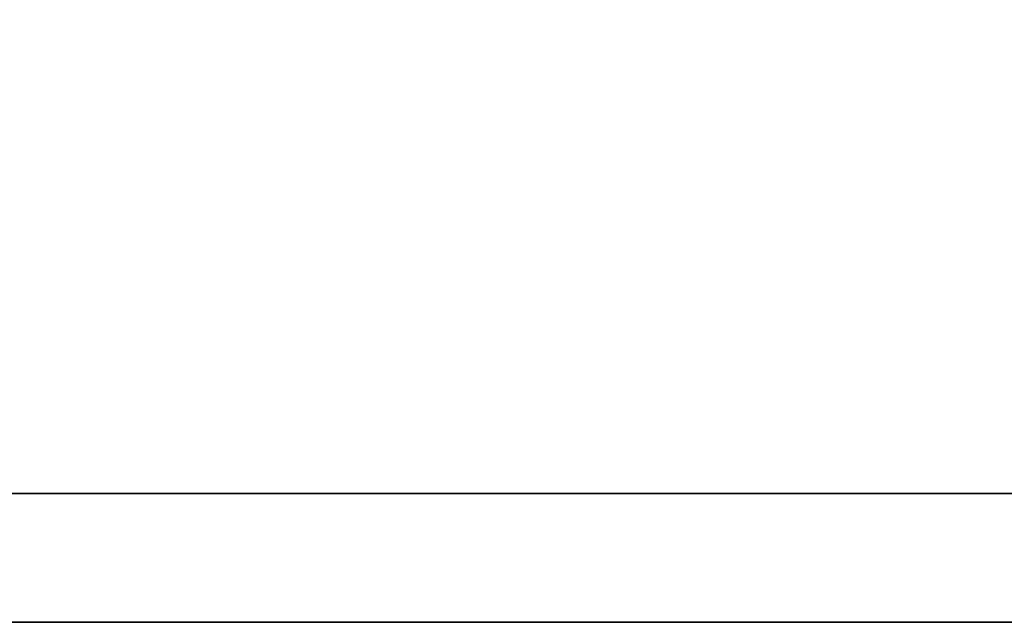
# Model space of a CAD drawing. Header units: millimetres. Extents: x 583 to 834, y 416 to 616.
# Tile 40 of 55: x 803.624 to 804.236, y 532.377 to 532.751. Entities that reach past the tile are written whole.
import ezdxf

# ---------------------------------------------------------------- set-up
doc = ezdxf.new("R2010")
doc.units = ezdxf.units.MM
doc.header["$LTSCALE"] = 0.1
doc.layers.add('CHA', color=7, linetype='CONTINUOUS')
doc.layers.add('layer 1', color=7, linetype='CONTINUOUS')

# ---------------------------------------------------------------- blocks, each defined once
blk = doc.blocks.new('TBI MOTION logo(完整正式版)')
at = {"layer": 'layer 1', "color": 22, "lineweight": 35}
blk.add_open_spline([(75.90875, -9.47875), (75.90875, -9.47875), (75.90875, -12.28625), (75.90875, -12.28625), (75.90875, -12.28625), (75.90875, -12.28625), (75.90875, -12.47875), (75.90875, -12.47875), (75.90875, -12.47875), (75.90875, -12.47875), (75.71625, -12.47875), (75.71625, -12.47875), (75.71625, -12.47875), (75.71625, -12.47875), (-88.32875, -12.47875), (-88.32875, -12.47875), (-88.32875, -12.47875), (-88.32875, -12.47875), (-88.32875, -13.29375), (-88.32875, -13.29375), (-88.32875, -13.29375), (-88.32875, -13.29375), (82.89125, -13.29375), (82.89125, -13.29375), (82.89125, -13.29375), (82.89125, -13.29375), (75.90875, -9.47875), (75.90875, -9.47875)], degree=3, knots=[0, 0, 0, 0, 0.1428571, 0.1428571, 0.1428571, 0.1428572, 0.2857143, 0.2857143, 0.2857143, 0.2857143, 0.4285714, 0.4285714, 0.4285714, 0.4285714, 0.5714286, 0.5714286, 0.5714286, 0.5714286, 0.7142857, 0.7142857, 0.7142857, 0.7142857, 0.8571429, 0.8571429, 0.8571429, 0.8571429, 1, 1, 1, 1], dxfattribs=at)

msp = doc.modelspace()

# ---------------------------------------------------------------- block references
at = {"layer": 'CHA', "color": 0, "xscale": 0.0980771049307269, "yscale": 0.0980771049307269, "zscale": 0.0980771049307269}
msp.add_blockref('TBI MOTION logo(完整正式版)', (801.52142, 533.68081), dxfattribs=at)

doc.saveas('drawing.dxf')
